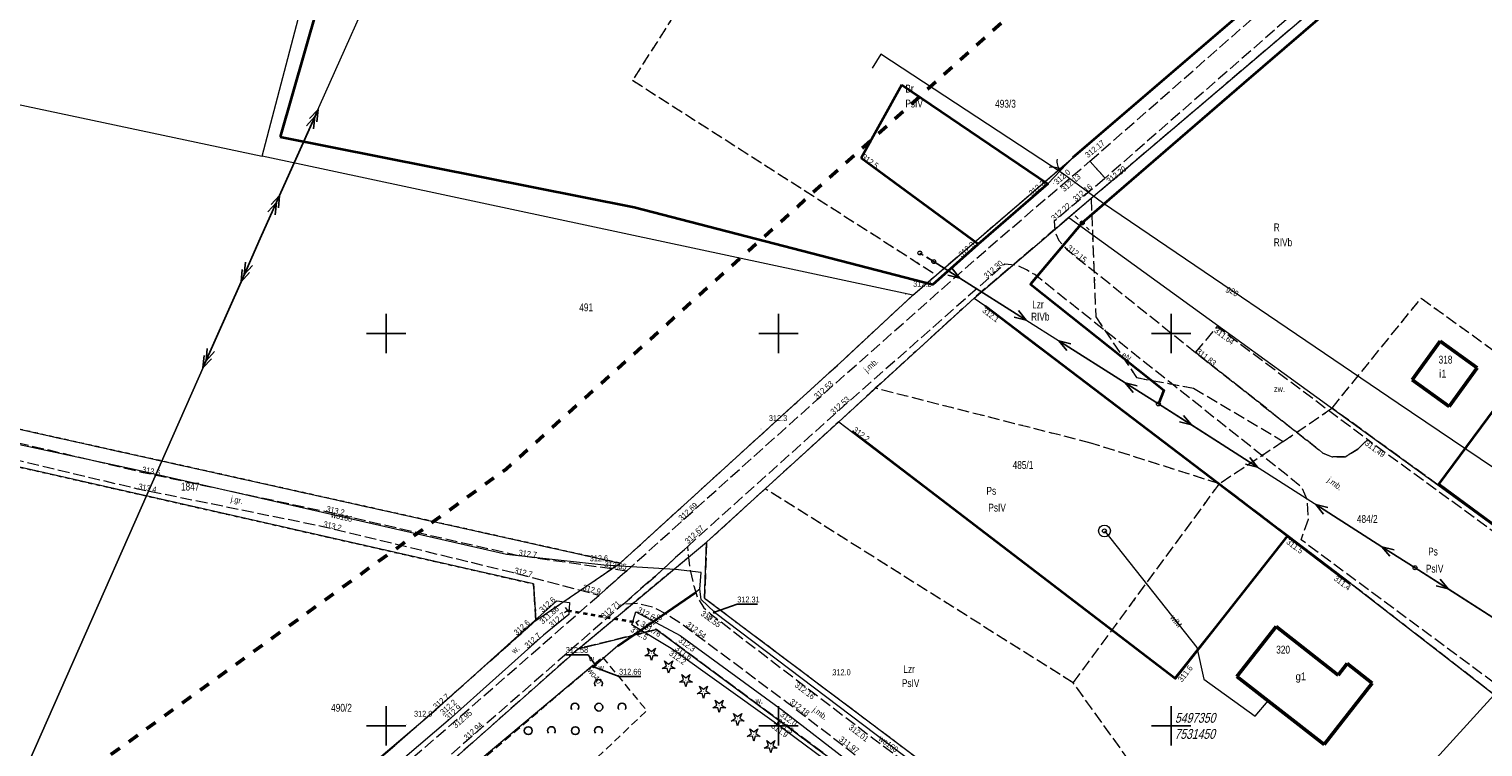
# Model space of a CAD drawing. Header units: metres. Extents: x 7523615 to 7533948, y 5492686 to 5502120.
# Tile 220 of 256: x 7531305 to 7531490, y 5497347 to 5497439. Entities that reach past the tile are written whole.
import ezdxf
from ezdxf.enums import TextEntityAlignment as Align

# ---------------------------------------------------------------- set-up
doc = ezdxf.new("R2010")
doc.units = ezdxf.units.M
for name, pattern in [('1.0_0.5', [1.5, 1, -0.5]), ('1.4_1.4', [2.8, 1.4, -1.4]), ('1.5_0.5', [2, 1.5, -0.5]), ('219-500', [0]), ('egkk-500', [2, 1.5, -0.5]), ('egug-500', [1, 0.5, -0.5]), ('otkz_500', [1, 0.5, -0.5]), ('otob_500', [0]), ('suep_nn_500', [0]), ('suep_sn_500', [0]), ('supp_500', [1, 0.5, -0.5])]:
    doc.linetypes.add(name, pattern=pattern)
doc.layers.get('0').update_dxf_attribs({"color": 2, "lineweight": 5})
doc.styles.get("Standard").update_dxf_attribs({"font": 'Working1250', "width": 0.75})
doc.linetypes.add('902-500', pattern='A,3.75,0,[1,ksztalty.shx,S=0.5,R=0,X=0,Y=0],3.75', length=7.5)

# ---------------------------------------------------------------- blocks, each defined once
blk = doc.blocks.new('203')
at = {"linetype": 'Continuous', "lineweight": 0}
h = blk.add_hatch(color=0, dxfattribs=at)
edge = h.paths.add_edge_path()
edge.add_arc((0, 0), 0.045, 0, 360)
blk = doc.blocks.new('PW01')
at = {"linetype": 'Continuous', "lineweight": 13}
h = blk.add_hatch(color=0, dxfattribs=at)
edge = h.paths.add_edge_path()
edge.add_arc((0, 0), 0.045, 0, 360)
blk = doc.blocks.new('OP011')
at = {"linetype": 'Continuous', "lineweight": 13}
h = blk.add_hatch(color=0, dxfattribs=at)
edge = h.paths.add_edge_path()
edge.add_arc((0, 0), 0.05, 0, 360)
at = {"color": 0, "linetype": 'Continuous', "lineweight": 13}
for p, q in [((-0.828, -0.268), (-0.283, 0.093)), ((-0.283, 0.093), (-0.512, 0.706)), ((-0.512, 0.706), (0, 0.299)), ((0, 0.299), (0.512, 0.706)), ((0.512, 0.706), (0.283, 0.093)), ((0.283, 0.093), (0.828, -0.268)), ((-0.175, -0.24), (-0.828, -0.268)), ((0, -0.87), (-0.175, -0.24)), ((0.175, -0.24), (0, -0.87)), ((0.828, -0.268), (0.175, -0.24))]:
    blk.add_line(p, q, dxfattribs=at)
blk = doc.blocks.new('US13')
at = {"color": 0, "linetype": 'Continuous', "lineweight": 13}
for radius in [0.75, 0.25]:
    blk.add_circle((0, 0), radius, dxfattribs=at)
blk = doc.blocks.new('US15')
at = {"color": 0, "linetype": 'Continuous', "lineweight": 13}
blk.add_circle((0, 0), 0.25, dxfattribs=at)
blk = doc.blocks.new('SM01')
at = {"color": 0, "linetype": 'Continuous', "lineweight": 13}
for p, q in [((-0.53, 0.531), (-0.883, 0.884)), ((0.531, 0.531), (0.884, 0.884)), ((-0.53, -0.53), (-0.883, -0.883)), ((0.531, -0.53), (0.884, -0.883))]:
    blk.add_line(p, q, dxfattribs=at)
blk.add_circle((0, 0), 0.25, dxfattribs=at)
blk = doc.blocks.new('US25')
at = {"linetype": 'Continuous', "lineweight": 0}
h = blk.add_hatch(color=0, dxfattribs=at)
edge = h.paths.add_edge_path()
edge.add_arc((0, 0), 0.2, 0, 360)
blk = doc.blocks.new('SUEP1')
at = {"color": 0, "linetype": 'Continuous'}
for p, q in [((0, 0), (5, 0)), ((5, 0), (3.5, 0.5)), ((5, 0), (3.5, -0.5)), ((5, 0), (15, 0)), ((15, 0), (13.5, 0.5)), ((15, 0), (13.5, -0.5))]:
    blk.add_line(p, q, dxfattribs=at)
blk = doc.blocks.new('SUEP2')
at = {"color": 0, "linetype": 'Continuous'}
for p, q in [((0, 0), (6.027, 0)), ((5.027, 0), (3.527, 0.5)), ((5.027, 0), (3.527, -0.5)), ((6.027, 0), (4.527, 0.5)), ((6.027, 0), (4.527, -0.5)), ((6.027, 0), (18.027, 0)), ((17.027, 0), (15.527, 0.5)), ((17.027, 0), (15.527, -0.5)), ((18.027, 0), (16.527, 0.5)), ((18.027, 0), (16.527, -0.5))]:
    blk.add_line(p, q, dxfattribs=at)
blk = doc.blocks.new('OK02')
at = {"color": 0, "linetype": 'Continuous', "lineweight": 0}
for centre, start, end in [((-1.5, 0), 0, 60), ((1.5, 0), 120, 180)]:
    blk.add_arc(centre, 1.5, start, end, dxfattribs=at)
blk = doc.blocks.new('IB05')
at = {"color": 0, "linetype": 'Continuous', "lineweight": 13}
for q in [(0.354, 0.354), (0.354, -0.354)]:
    blk.add_line((0, 0), q, dxfattribs=at)
blk = doc.blocks.new('OTZK1')
at = {"color": 0, "linetype": 'Continuous'}
blk.add_circle((0, 0), 0.5, dxfattribs=at)
blk = doc.blocks.new('OTZK2')
at = {"color": 0, "linetype": 'Continuous'}
blk.add_arc((0, 0), 0.5, 318.85, 221.162, dxfattribs=at)
blk = doc.blocks.new('SM05')
at = {"color": 0, "linetype": 'Continuous', "lineweight": 13}
blk.add_circle((0, 0), 0.25, dxfattribs=at)
blk = doc.blocks.new('RAMKA500K')
at = {"color": 0}
for p, q in [((150, 147.5), (150, 152.5)), ((200, 147.5), (200, 152.5)), ((250, 147.5), (250, 152.5)), ((147.5, 150), (152.5, 150)), ((197.5, 150), (202.5, 150)), ((247.5, 150), (252.5, 150)), ((150, 97.5), (150, 102.5)), ((200, 97.5), (200, 102.5)), ((250, 97.5), (250, 102.5)), ((147.5, 100), (152.5, 100)), ((197.5, 100), (202.5, 100)), ((247.5, 100), (252.5, 100))]:
    blk.add_line(p, q, dxfattribs=at)

msp = doc.modelspace()

# ---------------------------------------------------------------- linework, layer by layer
at = {"layer": '217-kontur klasyfikacyjny', "color": 7, "linetype": 'egkk-500', "lineweight": 18, "flags": 128}
for points in [[(7531398.58, 5497459.12), (7531381.38, 5497432.27)], [(7531481.79, 5497452.9), (7531439.81, 5497417.19)], [(7531420.1, 5497407.47), (7531463.98, 5497445.18)], [(7531381.38, 5497432.27), (7531420.1, 5497407.47)], [(7531439.81, 5497417.19), (7531436.98, 5497414.79)], [(7531439.81, 5497417.19), (7531440.4, 5497402.14)], [(7531436.98, 5497414.79), (7531424.9, 5497404.51)], [(7531191.88, 5497412.65), (7531379.8, 5497370.73)], [(7531417.1, 5497404.88), (7531420.1, 5497407.47)], [(7531408.41, 5497396.79), (7531417.1, 5497404.88)], [(7531424.9, 5497404.51), (7531412.32, 5497393.02)], [(7531470.5, 5497390.49), (7531481.86, 5497404.5)], [(7531481.86, 5497404.5), (7531494.45, 5497395.41)], [(7531440.4, 5497402.14), (7531445.6, 5497394.38)], [(7531379.8, 5497370.73), (7531408.41, 5497396.79)], [(7531445.6, 5497394.38), (7531452.86, 5497393.03)], [(7531412.32, 5497393.02), (7531407.66, 5497388.76)], [(7531439.78, 5497386.04), (7531412.32, 5497393.02)], [(7531452.86, 5497393.03), (7531464.29, 5497386.23)], [(7531368.76, 5497368.09), (7531267.2, 5497391.16)], [(7531464.29, 5497386.23), (7531470.5, 5497390.49)], [(7531483.98, 5497380.72), (7531470.5, 5497390.49)], [(7531407.66, 5497388.76), (7531398.3, 5497380.22)], [(7531456.17, 5497380.85), (7531439.78, 5497386.04)], [(7531464.29, 5497386.23), (7531456.17, 5497380.85)], [(7531437.54, 5497355.47), (7531456.17, 5497380.85)], [(7531464.9, 5497374.21), (7531456.17, 5497380.85)], [(7531513.28, 5497359.36), (7531483.98, 5497380.72)], [(7531398.3, 5497380.22), (7531390.82, 5497373.39)], [(7531437.54, 5497355.47), (7531398.3, 5497380.22)], [(7531390.82, 5497373.39), (7531390.57, 5497366.27)], [(7531472.88, 5497368.14), (7531464.9, 5497374.21)], [(7531369.09, 5497363.42), (7531368.76, 5497368.09)], [(7531501.2, 5497346.2), (7531472.88, 5497368.14)], [(7531390.57, 5497366.27), (7531434.09, 5497333.55)], [(7531352.7, 5497348.89), (7531369.09, 5497363.42)], [(7531384.45, 5497362.28), (7531374.5, 5497359.83)], [(7531421.73, 5497334.62), (7531384.45, 5497362.28)], [(7531374.5, 5497359.83), (7531354.11, 5497341.75)], [(7531444.66, 5497345.57), (7531437.54, 5497355.47)], [(7531333.42, 5497332.02), (7531352.7, 5497348.89)]]:
    msp.add_lwpolyline(points, dxfattribs=at)
at = {"layer": '218-kontur użytku gruntowego', "color": 7, "linetype": 'egug-500', "lineweight": 18, "flags": 128}
for points in [[(7531398.58, 5497459.12), (7531381.38, 5497432.27)], [(7531481.79, 5497452.9), (7531439.81, 5497417.19)], [(7531420.1, 5497407.47), (7531463.98, 5497445.18)], [(7531381.38, 5497432.27), (7531420.1, 5497407.47)], [(7531439.81, 5497417.19), (7531436.98, 5497414.79)], [(7531439.81, 5497417.19), (7531440.4, 5497402.14)], [(7531436.98, 5497414.79), (7531424.9, 5497404.51)], [(7531379.8, 5497370.73), (7531191.88, 5497412.65)], [(7531417.1, 5497404.88), (7531420.1, 5497407.47)], [(7531408.41, 5497396.79), (7531417.1, 5497404.88)], [(7531424.9, 5497404.51), (7531412.32, 5497393.02)], [(7531470.5, 5497390.49), (7531481.86, 5497404.5)], [(7531481.86, 5497404.5), (7531494.45, 5497395.41)], [(7531440.4, 5497402.14), (7531445.6, 5497394.38)], [(7531379.8, 5497370.73), (7531408.41, 5497396.79)], [(7531445.6, 5497394.38), (7531452.86, 5497393.03)], [(7531412.32, 5497393.02), (7531407.66, 5497388.76)], [(7531439.78, 5497386.04), (7531412.32, 5497393.02)], [(7531452.86, 5497393.03), (7531464.29, 5497386.23)], [(7531267.2, 5497391.16), (7531368.76, 5497368.09)], [(7531464.29, 5497386.23), (7531470.5, 5497390.49)], [(7531483.98, 5497380.72), (7531470.5, 5497390.49)], [(7531407.66, 5497388.76), (7531398.3, 5497380.22)], [(7531456.17, 5497380.85), (7531439.78, 5497386.04)], [(7531464.29, 5497386.23), (7531456.17, 5497380.85)], [(7531437.54, 5497355.47), (7531456.17, 5497380.85)], [(7531464.9, 5497374.21), (7531456.17, 5497380.85)], [(7531513.28, 5497359.36), (7531483.98, 5497380.72)], [(7531398.3, 5497380.22), (7531390.82, 5497373.39)], [(7531437.54, 5497355.47), (7531398.3, 5497380.22)], [(7531390.82, 5497373.39), (7531374.5, 5497359.83)], [(7531390.82, 5497373.39), (7531390.57, 5497366.27)], [(7531472.88, 5497368.14), (7531464.9, 5497374.21)], [(7531369.09, 5497363.42), (7531379.8, 5497370.73)], [(7531368.76, 5497368.09), (7531369.09, 5497363.42)], [(7531501.2, 5497346.2), (7531472.88, 5497368.14)], [(7531390.57, 5497366.27), (7531434.09, 5497333.55)], [(7531352.7, 5497348.89), (7531369.09, 5497363.42)], [(7531374.5, 5497359.83), (7531384.45, 5497362.28)], [(7531384.45, 5497362.28), (7531421.73, 5497334.62)], [(7531374.5, 5497359.83), (7531354.11, 5497341.75)], [(7531444.66, 5497345.57), (7531437.54, 5497355.47)], [(7531333.42, 5497332.02), (7531352.7, 5497348.89)]]:
    msp.add_lwpolyline(points, dxfattribs=at)
at = {"layer": '219-działka ewidencyjna', "color": 3, "linetype": '219-500', "lineweight": 18, "flags": 128}
for points in [[(7531334.2, 5497422.6), (7531346.67, 5497470.18)], [(7531481.79, 5497452.9), (7531436.98, 5497414.79)], [(7531420.1, 5497407.47), (7531463.98, 5497445.18)], [(7531297.13, 5497430.47), (7531334.2, 5497422.6)], [(7531417.1, 5497404.88), (7531334.2, 5497422.6)], [(7531424.9, 5497404.51), (7531436.98, 5497414.79)], [(7531436.98, 5497414.79), (7531483.98, 5497380.72)], [(7531191.88, 5497412.65), (7531379.8, 5497370.73)], [(7531417.1, 5497404.88), (7531420.1, 5497407.47)], [(7531424.9, 5497404.51), (7531407.66, 5497388.76)], [(7531417.1, 5497404.88), (7531408.41, 5497396.79)], [(7531424.9, 5497404.51), (7531426.25, 5497403.57)], [(7531426.25, 5497403.57), (7531431.33, 5497399.61)], [(7531431.33, 5497399.61), (7531456.17, 5497380.85)], [(7531379.8, 5497370.73), (7531408.41, 5497396.79)], [(7531368.76, 5497368.09), (7531267.2, 5497391.16)], [(7531390.82, 5497373.39), (7531407.66, 5497388.76)], [(7531407.66, 5497388.76), (7531450.46, 5497356.1)], [(7531456.17, 5497380.85), (7531464.9, 5497374.21)], [(7531483.98, 5497380.72), (7531513.28, 5497359.36)], [(7531374.5, 5497359.83), (7531390.82, 5497373.39)], [(7531390.57, 5497366.27), (7531390.82, 5497373.39)], [(7531450.46, 5497356.1), (7531464.9, 5497374.21)], [(7531472.88, 5497368.14), (7531464.9, 5497374.21)], [(7531369.09, 5497363.42), (7531379.8, 5497370.73)], [(7531368.76, 5497368.09), (7531369.09, 5497363.42)], [(7531472.88, 5497368.14), (7531501.2, 5497346.2)], [(7531390.57, 5497366.27), (7531434.09, 5497333.55)], [(7531352.7, 5497348.89), (7531369.09, 5497363.42)], [(7531374.5, 5497359.83), (7531384.45, 5497362.28)], [(7531384.45, 5497362.28), (7531453.17, 5497311.3)], [(7531354.11, 5497341.75), (7531374.5, 5497359.83)], [(7531352.7, 5497348.89), (7531333.42, 5497332.02)]]:
    msp.add_lwpolyline(points, dxfattribs=at)
at = {"layer": '312-budynek ewidencyjny', "color": 7, "linetype": 'CONTINUOUS', "lineweight": 50, "flags": 128}
for points in [[(7531480.72, 5497394.1), (7531484.27, 5497399.02)], [(7531484.27, 5497399.02), (7531488.98, 5497395.62)], [(7531488.98, 5497395.62), (7531485.43, 5497390.7)], [(7531485.43, 5497390.7), (7531480.72, 5497394.1)], [(7531458.39, 5497356.3), (7531463.37, 5497362.65)], [(7531463.37, 5497362.65), (7531471.27, 5497356.45)], [(7531469.48, 5497347.6), (7531458.39, 5497356.3)], [(7531471.27, 5497356.45), (7531472.44, 5497357.95)], [(7531472.44, 5497357.95), (7531475.63, 5497355.45)], [(7531475.63, 5497355.45), (7531469.48, 5497347.6)]]:
    msp.add_lwpolyline(points, dxfattribs=at)
at = {"layer": 'brama', "color": 7, "linetype": 'otob_500', "lineweight": 18, "flags": 128}
msp.add_lwpolyline([(7531434.3, 5497419.08), (7531437.53, 5497422.49)], dxfattribs=at)
at = {"layer": 'jezdnia', "color": 7, "linetype": '1.5_0.5', "lineweight": 18, "flags": 128}
for points in [[(7531380.66, 5497369.77), (7531377.1, 5497366.63), (7531366.27, 5497369.49), (7531341.94, 5497375.38), (7531318.37, 5497380.17), (7531294.31, 5497385.9), (7531269.53, 5497392.27), (7531247.56, 5497397.67), (7531223.22, 5497403.39), (7531198.58, 5497408.83), (7531176.55, 5497414.25), (7531151.96, 5497419.26), (7531127.12, 5497424.68), (7531102.47, 5497430.44), (7531066.73, 5497437.66), (7531043.29, 5497442.62), (7531018.19, 5497447.45), (7530994.11, 5497452.58), (7530967.32, 5497458.64), (7530949.15, 5497462.67), (7530925.27, 5497469.65), (7530899.65, 5497475.65), (7530880.03, 5497479.96), (7530866.54, 5497483.86), (7530852.63, 5497486.74), (7530830.27, 5497490.29), (7530810.02, 5497492.72), (7530769.86, 5497501.58), (7530733.3, 5497509.7), (7530708.55, 5497515.04), (7530683.9, 5497520.31), (7530655.32, 5497526.6), (7530633.69, 5497534.05), (7530608.9, 5497540.11), (7530587.95, 5497547.32), (7530567.42, 5497554.18), (7530546.57, 5497557.33), (7530519.25, 5497563.67), (7530493.63, 5497569.36), (7530480.5, 5497569.96), (7530464.6, 5497569.01), (7530442.73, 5497574.48), (7530412.22, 5497582.47), (7530389.93, 5497589.54), (7530360.77, 5497594.83), (7530337.99, 5497602.51), (7530321.98, 5497607.51), (7530325.14, 5497610.07), (7530339.31, 5497604.63), (7530361.66, 5497597.02), (7530390.23, 5497591.73), (7530412.83, 5497584.62), (7530443.74, 5497576.78), (7530464.8, 5497571.27), (7530480.34, 5497572.08), (7530493.99, 5497571.34), (7530519.69, 5497565.96), (7530547.14, 5497559.43), (7530567.79, 5497556.21), (7530588.79, 5497549.29), (7530609.5, 5497542.12), (7530634.14, 5497536.11), (7530655.79, 5497528.94), (7530684.16, 5497522.58), (7530708.98, 5497517.41), (7530733.78, 5497512.03), (7530770.22, 5497503.7), (7530810.24, 5497494.88), (7530830.29, 5497492.47), (7530852.93, 5497488.93), (7530866.95, 5497485.99), (7530880.51, 5497481.95), (7530899.99, 5497477.71), (7530925.76, 5497471.69), (7530949.67, 5497464.68), (7530967.69, 5497460.56), (7530994.41, 5497454.74), (7531018.59, 5497449.49), (7531043.62, 5497444.71), (7531067.09, 5497439.63), (7531102.76, 5497432.44), (7531127.55, 5497426.65), (7531152.35, 5497421.32), (7531177.09, 5497416.1), (7531198.69, 5497410.98), (7531223.61, 5497405.4), (7531247.87, 5497399.75), (7531270.06, 5497394.16), (7531294.85, 5497388.06), (7531318.85, 5497382.34), (7531342.32, 5497377.31), (7531366.84, 5497371.72)], [(7531439.65, 5497421.95), (7531469.23, 5497447.91), (7531530.44, 5497501.75), (7531532.38, 5497499.57), (7531471.09, 5497445.6), (7531441.6, 5497419.81)], [(7531309.9, 5497307.58), (7531324.03, 5497320.32), (7531341.59, 5497335.74), (7531358.33, 5497350.21), (7531377.1, 5497366.63), (7531380.66, 5497369.77), (7531387.66, 5497376.07), (7531404.92, 5497391.59), (7531426.62, 5497410.81), (7531435.53, 5497418.45), (7531439.65, 5497421.95), (7531441.6, 5497419.81), (7531437.64, 5497416.46), (7531435.12, 5497414.3), (7531435.23, 5497412.92), (7531435.68, 5497411.85), (7531436.66, 5497410.76), (7531453.13, 5497397.57), (7531469.35, 5497384.76), (7531470.5, 5497384.26), (7531472.17, 5497384.26), (7531473.78, 5497385.26), (7531475.06, 5497386.48), (7531508.61, 5497361.96), (7531512.42, 5497359.15), (7531513.34, 5497358.82), (7531513.99, 5497358.84), (7531506.67, 5497342.96), (7531495.61, 5497352.15), (7531466.57, 5497373.71), (7531467.49, 5497376.33), (7531467.38, 5497378.78), (7531466.63, 5497380.43), (7531449.78, 5497393.83), (7531432.63, 5497407.5), (7531431.59, 5497408.12), (7531430.51, 5497408.64), (7531428.8, 5497408.84), (7531407, 5497389.61), (7531389.51, 5497373.87), (7531388.38, 5497372.8), (7531384.3, 5497369.09), (7531380.16, 5497365.47), (7531360.29, 5497348.1), (7531343.53, 5497333.66), (7531326.22, 5497318.41), (7531311.8, 5497305.46)], [(7531380.16, 5497365.47), (7531384.3, 5497369.09), (7531388.38, 5497372.8), (7531388.64, 5497370.3), (7531389.18, 5497367.85), (7531389.63, 5497366.41), (7531390.48, 5497365.03), (7531391.34, 5497364.26), (7531402.27, 5497355.86), (7531412.02, 5497348.43), (7531417.21, 5497344.58), (7531430.21, 5497334.78), (7531444.83, 5497323.98), (7531451.64, 5497319.06), (7531457.62, 5497314.63), (7531463.22, 5497310.53), (7531465.05, 5497309.33), (7531467.17, 5497308.58), (7531460.57, 5497303.6), (7531460.21, 5497305.05), (7531459.01, 5497307.54), (7531457.5, 5497310.34), (7531456.87, 5497311.17), (7531455.65, 5497312.24), (7531449.72, 5497316.59), (7531443, 5497321.57), (7531428.67, 5497332.14), (7531415.19, 5497342.2), (7531409.95, 5497346.13), (7531401.05, 5497352.97), (7531387.85, 5497362.83), (7531385.71, 5497364.25), (7531383.97, 5497365.11), (7531381.97, 5497365.61)]]:
    msp.add_lwpolyline(points, close=True, dxfattribs=at)
at = {"layer": 'obszar utwardzony', "color": 7, "linetype": '1.5_0.5', "lineweight": 18, "flags": 128}
msp.add_lwpolyline([(7531453.13, 5497397.57), (7531455.89, 5497400.87), (7531475.06, 5497386.48), (7531473.78, 5497385.26), (7531472.17, 5497384.26), (7531470.5, 5497384.26), (7531469.35, 5497384.76)], close=True, dxfattribs=at)
at = {"layer": 'obudowa ochronna przewodu', "color": 7, "linetype": 'CONTINUOUS', "lineweight": 35, "flags": 128}
for points in [[(7531481.78, 5497451.69), (7531476.82, 5497447.04), (7531459.26, 5497431.91), (7531438.68, 5497414.09)], [(7531438.68, 5497414.09), (7531432.09, 5497406.28), (7531449.09, 5497392.76), (7531448.38, 5497391.03)], [(7531379.52, 5497360.2), (7531389.4, 5497367.01)]]:
    msp.add_lwpolyline(points, dxfattribs=at)
at = {"layer": 'ogrodzenie trwałe', "color": 7, "linetype": '902-500', "lineweight": 35, "flags": 128}
for points in [[(7531437.53, 5497422.49), (7531463.98, 5497445.18), (7531349.07, 5497468.96), (7531336.48, 5497425.07)], [(7531415.69, 5497431.7), (7531410.5, 5497422.33)], [(7531415.69, 5497431.7), (7531434.3, 5497419.08), (7531425.42, 5497411.4), (7531410.5, 5497422.33)], [(7531336.48, 5497425.07), (7531381.58, 5497416.1), (7531419.64, 5497406.24)], [(7531419.64, 5497406.24), (7531425.42, 5497411.4)], [(7531464.82, 5497374.16), (7531426.31, 5497403.47)], [(7531493.84, 5497393.95), (7531484.11, 5497380.85), (7531500.12, 5497369.02)], [(7531409.38, 5497387.55), (7531450.55, 5497356.05), (7531464.82, 5497374.16), (7531472.82, 5497368.08)]]:
    msp.add_lwpolyline(points, dxfattribs=at)
at = {"layer": 'przepust', "color": 7, "linetype": 'otkz_500', "lineweight": 35, "flags": 128}
msp.add_lwpolyline([(7531373.13, 5497364.69), (7531381.82, 5497363.18)], dxfattribs=at)
at = {"layer": 'przewód elektroenergetyczny niskiego napięcia', "color": 1, "linetype": 'suep_nn_500', "lineweight": 18, "flags": 128}
for points in [[(7531418.88, 5497409.72), (7531448.38, 5497391.03)], [(7531448.38, 5497391.03), (7531481.08, 5497370.14)], [(7531481.08, 5497370.14), (7531507.27, 5497353.4)]]:
    msp.add_lwpolyline(points, dxfattribs=at)
at = {"layer": 'przewód elektroenergetyczny podziemny', "color": 7, "linetype": 'CONTINUOUS', "lineweight": 18, "flags": 128}
msp.add_lwpolyline([(7531481.78, 5497451.69), (7531476.82, 5497447.04), (7531459.26, 5497431.91), (7531438.68, 5497414.09), (7531432.09, 5497406.28), (7531449.09, 5497392.76), (7531448.38, 5497391.03)], dxfattribs=at)
at = {"layer": 'przewód elektroenergetyczny średniego napięcia', "color": 1, "linetype": 'suep_sn_500', "lineweight": 18, "flags": 128}
for points in [[(7531333.96, 5497412.1), (7531381.25, 5497517.83)], [(7531296.48, 5497327.41), (7531333.96, 5497412.1)], [(7531333.96, 5497412.1), (7531296.48, 5497327.41)]]:
    msp.add_lwpolyline(points, dxfattribs=at)
at = {"layer": 'przewód gazowy', "color": 7, "linetype": 'CONTINUOUS', "lineweight": 18, "flags": 128}
for points in [[(7531582.84, 5497448.42), (7531563.85, 5497426.33), (7531541.21, 5497404.22), (7531524.05, 5497387.12), (7531511.94, 5497374.76), (7531508.55, 5497371.07), (7531491.12, 5497353.89), (7531473.43, 5497334.49), (7531454.89, 5497315.66), (7531452.69, 5497313.17), (7531443.92, 5497304.44), (7531441.91, 5497302.58), (7531422.33, 5497300.6), (7531410.08, 5497299.41), (7531402.98, 5497298.33), (7531396.01, 5497287.65), (7531381.27, 5497265.82), (7531371.61, 5497251.85), (7531356.3, 5497228.64), (7531347.93, 5497215.74), (7531341.2, 5497204.79), (7531336.72, 5497198.45), (7531331.39, 5497191.86)], [(7531508.55, 5497371.07), (7531478.91, 5497391.07), (7531441.28, 5497416.65), (7531436.11, 5497420.43), (7531413.04, 5497435.59), (7531411.92, 5497433.82)]]:
    msp.add_lwpolyline(points, dxfattribs=at)
at = {"layer": 'przewód wodociągowy', "color": 7, "linetype": 'CONTINUOUS', "lineweight": 18, "flags": 128}
for points in [[(7531391.81, 5497364.47), (7531432.84, 5497333.43), (7531452.99, 5497318.69), (7531460.05, 5497314.17), (7531461.71, 5497312.88), (7531462.05, 5497313.11), (7531470.22, 5497320.66), (7531500.71, 5497355.19), (7531511.98, 5497363.57), (7531553.81, 5497403.03), (7531581.63, 5497423.04), (7531631.27, 5497451.91)], [(7531391.81, 5497364.47), (7531390.12, 5497366.11), (7531389.97, 5497367.4), (7531390.13, 5497369.55), (7531386.88, 5497369.91), (7531377.75, 5497370.47), (7531365.34, 5497371.82), (7531317.91, 5497382.67), (7531288.66, 5497388.97), (7531222.39, 5497404.08), (7531181.31, 5497413.69), (7531151.54, 5497420.25), (7531104.84, 5497430.77), (7531076.46, 5497437.25), (7531039.65, 5497445.26)], [(7531441.51, 5497374.84), (7531453.29, 5497359.97), (7531454.19, 5497355.96), (7531460.71, 5497351.24), (7531462.37, 5497353.18)], [(7531389.97, 5497367.4), (7531389.4, 5497367.01), (7531379.52, 5497360.2), (7531376.65, 5497357.74), (7531376.31, 5497357.67), (7531325.73, 5497315.28), (7531281.18, 5497272.98), (7531258.67, 5497250.27), (7531222.2, 5497213.59), (7531194.1, 5497187.27)], [(7531376.31, 5497357.67), (7531376.42, 5497357.53)]]:
    msp.add_lwpolyline(points, dxfattribs=at)
at = {"layer": 'rzędna-Atr2', "color": 7, "flags": 128}
for points in [[(7531391.81, 5497364.47), (7531394.73, 5497365.49), (7531397.29, 5497365.49)], [(7531376.65, 5497357.74), (7531375.73, 5497359.06), (7531372.88, 5497359.06)], [(7531376.42, 5497357.53), (7531379.67, 5497356.28), (7531382.46, 5497356.28)]]:
    msp.add_lwpolyline(points, dxfattribs=at)
at = {"layer": 'rów przydrożny (poligon)', "color": 7, "linetype": 'CONTINUOUS', "lineweight": 18, "flags": 128}
for points in [[(7531300.22, 5497302.66), (7531307.92, 5497309.86), (7531322.56, 5497322.38), (7531339.72, 5497337.94), (7531356.39, 5497352.06), (7531368.53, 5497363.05), (7531371.75, 5497365.93), (7531373.37, 5497365.7), (7531373.29, 5497364.18), (7531370.05, 5497361.54), (7531357.91, 5497350.66), (7531341.05, 5497336.27), (7531323.67, 5497320.78), (7531309.31, 5497308.12), (7531301.31, 5497300.76), (7531300.58, 5497301.45)], [(7531408.48, 5497343.77), (7531399.45, 5497350.46), (7531386.3, 5497359.84), (7531381.3, 5497362.88), (7531381.79, 5497364.51), (7531387.45, 5497361.5), (7531400.55, 5497351.95), (7531409.34, 5497345.17)]]:
    msp.add_lwpolyline(points, close=True, dxfattribs=at)
at = {"layer": 'słup przewodów napowietrznych', "color": 7, "linetype": 'supp_500', "lineweight": 18, "flags": 128}
msp.add_lwpolyline([(7531417.99, 5497410.26), (7531419.76, 5497409.17)], dxfattribs=at)
at = {"layer": 'zadrzewienie  zakrzewienie', "color": 7, "linetype": '1.0_0.5', "lineweight": 18, "flags": 128}
msp.add_lwpolyline([(7531377.56, 5497358.76), (7531383.2, 5497351.94), (7531368.72, 5497338.22), (7531356.12, 5497327.79), (7531343.33, 5497317.29), (7531336.01, 5497323.88), (7531354.68, 5497340.22), (7531361.77, 5497345.3)], close=True, dxfattribs=at)
at = {"layer": 'Zakres', "color": 5, "linetype": '1.4_1.4', "lineweight": 50, "flags": 128}
msp.add_lwpolyline([(7531743.27, 5499246.67), (7531674.19, 5499075.04), (7531617.16, 5499130.01), (7531497.22, 5499019.6), (7531360.69, 5498909.88), (7531137.38, 5498723.26), (7530837.96, 5498471.05), (7530827.29, 5498468.56), (7530555.83, 5498209.93), (7530490.21, 5498246.48), (7530415.42, 5498175.93), (7530370.97, 5498140.65), (7530313.12, 5498105.37), (7530175.54, 5498113.13), (7530201.64, 5498273.29), (7530135.32, 5498299.4), (7530095.81, 5498250.01), (7529934.94, 5498278.94), (7529886.55, 5498254.6), (7529886.96, 5498227.43), (7529861.56, 5498166.05), (7529795.24, 5498157.58), (7529752.2, 5498064.45), (7529512.79, 5498134.24), (7529497.7, 5498245.62), (7529418.48, 5498260.59), (7529163.77, 5498290.23), (7529123.55, 5498137.12), (7529361.33, 5498088.44), (7529468.57, 5498017.18), (7529499.62, 5497998.73), (7529568.05, 5497998.13), (7529612.5, 5497967.79), (7529759.26, 5497962.85), (7529731.04, 5497742.01), (7529837.62, 5497773.43), (7529926.26, 5498000.98), (7530249.5, 5497965.97), (7530399.55, 5498036.46), (7530504.33, 5498041.17), (7530550.19, 5498000.25), (7530485.28, 5497939.57), (7530567.12, 5497896.53), (7530578.58, 5497865.95), (7530414.96, 5497723.67), (7530456.35, 5497670.63), (7530620.04, 5497828.68), (7530672.25, 5497834.44), (7530708.23, 5497874.66), (7530802.89, 5497949.74), (7531291.02, 5497844.85), (7531633.86, 5497783.35), (7531723.76, 5497752.95), (7531716.74, 5497689.82), (7531638.86, 5497701.8), (7531607.99, 5497651.88), (7531593.17, 5497646.23), (7531554.37, 5497551.69), (7531542.2, 5497533.11), (7531433.37, 5497444.09), (7531365.28, 5497382.71), (7531307.01, 5497340.61), (7531265.62, 5497313.74), (7531154.14, 5497225.54), (7531069.47, 5497140.17), (7531095.58, 5497066.79), (7531227.52, 5497061.86), (7531269.85, 5497013.88), (7531267.74, 5496900.28), (7531245.86, 5496824.79), (7531285.37, 5496797.98), (7531257.86, 5496726.01), (7531235.28, 5496726.72), (7531225.4, 5496699.91), (7531197.11, 5496699.88), (7531185.19, 5496624.41), (7531253.8, 5496571.67), (7531243.22, 5496477.48), (7531256.45, 5496456.49), (7531351.7, 5496436.03), (7531399.67, 5496549.62), (7531437.77, 5496640.64), (7531396.85, 5496663.92), (7531455.59, 5496799.21), (7531464.06, 5496818.26), (7531468.64, 5496848.96), (7531480.28, 5496877.18), (7531555.07, 5497002.95), (7531557.66, 5497022.17), (7531504.63, 5497031.87), (7531386.27, 5497072.44), (7531447.65, 5497179.68), (7531472.88, 5497186.56), (7531542.73, 5497165.75), (7531534.96, 5497117.77), (7531587.88, 5497105.78), (7531625.63, 5497206.32), (7531717.2, 5497165.38), (7531739.28, 5497219.08), (7531634.8, 5497264.88), (7531650.32, 5497306.51), (7531689.66, 5497342.67), (7531724.67, 5497377.51), (7531750.16, 5497383.41), (7531790.73, 5497415.16), (7531807.49, 5497435.8), (7531857.05, 5497525.94), (7531880.16, 5497531.76), (7531912.79, 5497579.21), (7531951.42, 5497582.56), (7531983.17, 5497634.77), (7532010.16, 5497686.45), (7532022.45, 5497715.67), (7532045.96, 5497826.68), (7532028.32, 5497890.18), (7532058.84, 5497978.73), (7532130.81, 5498096.73), (7532169.26, 5498228.67), (7532173.67, 5498272.59), (7532173.45, 5498329.02), (7532174.2, 5498362.37), (7532178.84, 5498457.8), (7532136.75, 5498585.56), (7532124.81, 5498799.34), (7532152.62, 5498813.57), (7532125.69, 5499032.47), (7532124.99, 5499095.27), (7532200.95, 5499066.75), (7532264.33, 5499123.02), (7532116.22, 5499183.81), (7531993.34, 5499227.79), (7531913.61, 5499254.72), (7531816.6, 5499290.94), (7531739.75, 5499297.76), (7531571.83, 5499328.1), (7531549.25, 5499297.76), (7531536.55, 5499281.53), (7531425.08, 5499226.5), (7531439.19, 5499201.8), (7531552.78, 5499254.72), (7531607.81, 5499273.77), (7531677.13, 5499271.21)], close=True, dxfattribs=at)

# ---------------------------------------------------------------- block references
at = {"layer": '203-punkt graniczny', "color": 3, "linetype": 'CONTINUOUS', "lineweight": 18}
for p in [(7531334.2, 5497422.6), (7531436.98, 5497414.79), (7531420.1, 5497407.47), (7531417.1, 5497404.88), (7531424.9, 5497404.51), (7531426.25, 5497403.57), (7531431.33, 5497399.61), (7531408.41, 5497396.79), (7531407.66, 5497388.76), (7531456.17, 5497380.85), (7531483.98, 5497380.72), (7531390.82, 5497373.39), (7531464.9, 5497374.21), (7531379.8, 5497370.73), (7531368.76, 5497368.09), (7531472.88, 5497368.14), (7531390.57, 5497366.27), (7531369.09, 5497363.42), (7531384.45, 5497362.28), (7531374.5, 5497359.83), (7531450.46, 5497356.1), (7531352.7, 5497348.89)]:
    msp.add_blockref('203', p, dxfattribs=at)
at = {"layer": 'brama', "color": 7, "linetype": 'CONTINUOUS', "lineweight": 18, "rotation": 46.553}
msp.add_blockref('OK02', (7531435.92, 5497420.79), dxfattribs=at)
at = {"layer": 'drzewo iglaste', "color": 7, "linetype": 'CONTINUOUS', "lineweight": 18}
for p in [(7531383.79, 5497359.18), (7531385.99, 5497357.56), (7531388.18, 5497355.82), (7531390.44, 5497354.36), (7531392.43, 5497352.55), (7531394.78, 5497350.88), (7531396.83, 5497348.92), (7531399, 5497347.41)]:
    msp.add_blockref('OP011', p, dxfattribs=at)
at = {"layer": 'latarnia', "color": 7, "linetype": 'CONTINUOUS', "lineweight": 18}
msp.add_blockref('SM01', (7531438.68, 5497414.09), dxfattribs=at)
at = {"layer": 'pikieta naturalna', "color": 7, "linetype": 'CONTINUOUS', "lineweight": 13}
for p in [(7531410.5, 5497422.33), (7531434.3, 5497419.08), (7531435.04, 5497419.1), (7531425.42, 5497411.4), (7531416.14, 5497404.95), (7531426.31, 5497403.47), (7531397.76, 5497387.84), (7531409.38, 5497387.55), (7531318.85, 5497382.34), (7531318.37, 5497380.17), (7531342.32, 5497377.31), (7531341.94, 5497375.38), (7531464.82, 5497374.16), (7531366.84, 5497371.72), (7531366.27, 5497369.49), (7531374.94, 5497369.98), (7531472.82, 5497368.08), (7531371.75, 5497365.93), (7531377.1, 5497366.63), (7531373.29, 5497364.18), (7531381.79, 5497364.51), (7531368.53, 5497363.05), (7531381.3, 5497362.88), (7531370.05, 5497361.54), (7531386.97, 5497360.56), (7531387.45, 5497361.5), (7531386.3, 5497359.84), (7531406.85, 5497356.45), (7531450.55, 5497356.05), (7531356.39, 5497352.06), (7531357.28, 5497351.34), (7531357.91, 5497350.66), (7531399.97, 5497351.1), (7531400.55, 5497351.95), (7531352.55, 5497350.16), (7531399.45, 5497350.46)]:
    msp.add_blockref('PW01', p, dxfattribs=at)
at = {"layer": 'pikieta sztuczna', "color": 7, "linetype": 'CONTINUOUS', "lineweight": 13}
for p in [(7531439.65, 5497421.95), (7531441.6, 5497419.81), (7531435.53, 5497418.45), (7531437.64, 5497416.46), (7531435.12, 5497414.3), (7531436.66, 5497410.76), (7531428.8, 5497408.84), (7531455.89, 5497400.87), (7531453.13, 5497397.57), (7531404.92, 5497391.59), (7531407, 5497389.61), (7531475.06, 5497386.48), (7531387.66, 5497376.07), (7531388.38, 5497372.8), (7531380.66, 5497369.77), (7531380.16, 5497365.47), (7531373.13, 5497364.69), (7531390.48, 5497365.03), (7531381.82, 5497363.18), (7531387.85, 5497362.83), (7531402.27, 5497355.86), (7531401.05, 5497352.97), (7531358.33, 5497350.21), (7531360.29, 5497348.1), (7531412.02, 5497348.43)]:
    msp.add_blockref('PW01', p, dxfattribs=at)
at = {"layer": 'przepust', "color": 7, "linetype": 'CONTINUOUS', "lineweight": 35}
for p, rotation in [((7531373.13, 5497364.69), 530.143), ((7531381.82, 5497363.18), 350.143)]:
    msp.add_blockref('IB05', p, dxfattribs=dict(at, rotation=rotation))
at = {"layer": 'przewód elektroenergetyczny niskiego napięcia', "color": 1, "linetype": 'CONTINUOUS', "lineweight": 18}
for p, rotation in [((7531418.88, 5497409.72), 327.643), ((7531448.38, 5497391.03), 147.643), ((7531448.38, 5497391.03), 327.428), ((7531481.08, 5497370.14), 147.428), ((7531481.08, 5497370.14), 327.414)]:
    msp.add_blockref('SUEP1', p, dxfattribs=dict(at, rotation=rotation))
at = {"layer": 'przewód elektroenergetyczny średniego napięcia', "color": 1, "linetype": 'CONTINUOUS', "lineweight": 18}
for rotation in [65.902, 246.128]:
    msp.add_blockref('SUEP2', (7531333.96, 5497412.1), dxfattribs=dict(at, rotation=rotation))
at = {"layer": 'rzędna', "color": 7, "linetype": 'CONTINUOUS', "lineweight": 18}
for p in [(7531391.81, 5497364.47), (7531376.42, 5497357.53), (7531376.65, 5497357.74)]:
    msp.add_blockref('PW01', p, dxfattribs=at)
at = {"layer": 'studnia zwykła', "color": 7, "linetype": 'CONTINUOUS', "lineweight": 18}
msp.add_blockref('US13', (7531441.51, 5497374.84), dxfattribs=at)
at = {"layer": 'słup przewodów napowietrznych', "color": 7, "linetype": 'CONTINUOUS', "lineweight": 18}
for name, p in [('SM05', (7531417.99, 5497410.26)), ('SM05', (7531419.76, 5497409.17)), ('US15', (7531448.38, 5497391.03)), ('US15', (7531481.08, 5497370.14))]:
    msp.add_blockref(name, p, dxfattribs=at)
at = {"layer": 'Wstawianie ramki sekcyjnej z opisem', "color": 7, "linetype": 'CONTINUOUS', "lineweight": 13}
msp.add_blockref('RAMKA500K', (7531200, 5497250), dxfattribs=at)
at = {"layer": 'zadrzewienie  zakrzewienie', "color": 7, "linetype": 'CONTINUOUS', "lineweight": 18}
for name, p in [('OTZK2', (7531377.05, 5497355.39)), ('OTZK2', (7531374.05, 5497352.39)), ('OTZK1', (7531377.1, 5497352.38)), ('OTZK2', (7531380.05, 5497352.39)), ('OTZK1', (7531368.1, 5497349.38)), ('OTZK2', (7531371.05, 5497349.39)), ('OTZK1', (7531374.1, 5497349.38)), ('OTZK2', (7531377.05, 5497349.39))]:
    msp.add_blockref(name, p, dxfattribs=at)
at = {"layer": 'zasuwa lub zawór', "color": 7, "linetype": 'CONTINUOUS', "lineweight": 18}
for p in [(7531391.81, 5497364.47), (7531376.42, 5497357.53), (7531376.65, 5497357.74)]:
    msp.add_blockref('US25', p, dxfattribs=at)

# ---------------------------------------------------------------- texts
at = {"layer": '209-oznaczenie konturu klasyfikacyjnego', "color": 7, "linetype": 'CONTINUOUS', "lineweight": 18, "width": 0.79}
for s, p in [('PsIV', (7531416.15, 5497429.81)), ('RIVb', (7531463.08, 5497412.12)), ('RIVb', (7531432.16, 5497402.65)), ('PsIV', (7531426.72, 5497378.31)), ('PsIV', (7531482.46, 5497370.53)), ('PsIV', (7531415.7, 5497355.94))]:
    msp.add_text(s, height=1, dxfattribs=at).set_placement(p, align=Align.TOP_LEFT)
at = {"layer": '210-oznaczenie konturu użytku gruntowego', "color": 7, "linetype": 'CONTINUOUS', "lineweight": 18, "width": 0.79}
for s, p in [('Br', (7531416.15, 5497430.71)), ('R', (7531463.08, 5497413.02)), ('Lzr', (7531432.3, 5497403.2)), ('Ps', (7531426.48, 5497379.45)), ('Ps', (7531482.75, 5497371.71)), ('Lzr', (7531415.89, 5497356.73))]:
    msp.add_text(s, height=1, dxfattribs=at).set_placement(p)
at = {"layer": '211-numer działki ewidencyjnej', "color": 3, "linetype": 'CONTINUOUS', "lineweight": 18, "width": 0.79}
for s, p in [('493/3', (7531427.58, 5497429.78)), ('485/1', (7531429.81, 5497383.74)), ('484/2', (7531473.67, 5497376.86))]:
    msp.add_text(s, height=1, dxfattribs=at).set_placement(p, align=Align.TOP_LEFT)
for s, p in [('491', (7531374.6, 5497402.83)), ('1847', (7531323.86, 5497379.99)), ('490/2', (7531342.99, 5497351.8))]:
    msp.add_text(s, height=1, dxfattribs=at).set_placement(p)
at = {"layer": '312-oznaczenie budynku ewidencyjnego', "color": 7, "linetype": 'CONTINUOUS', "lineweight": 18, "width": 0.79}
for s, p in [('318', (7531484.08, 5497396.17)), ('320', (7531463.39, 5497359.21))]:
    msp.add_text(s, height=1, dxfattribs=at).set_placement(p)
at = {"layer": '312-oznaczenie budynku ewidencyjnego-Atr117', "color": 7, "width": 0.9}
for s, p in [('i1', (7531484.62, 5497394.87)), ('g1', (7531466.53, 5497356.3))]:
    msp.add_text(s, height=1, dxfattribs=at).set_placement(p, align=Align.MIDDLE_CENTER)
at = {"layer": '996-Tekst dodatkowy mały', "color": 7, "linetype": 'CONTINUOUS', "lineweight": 18, "oblique": 15, "width": 0.79}
for s, p in [('5497350', (7531450.49, 5497350.39)), ('7531450', (7531450.44, 5497348.34))]:
    msp.add_text(s, height=1.25, dxfattribs=at).set_placement(p)
at = {"layer": 'jezdnia-Atr17', "color": 7, "width": 0.9}
for s, rotation, p in [('j.mb.', 41.416, (7531411.26, 5497394.98)), ('j.mb.', 323.409, (7531469.84, 5497381.16)), ('j.gr.', 348.512, (7531330.16, 5497378.58))]:
    msp.add_text(s, height=0.75, rotation=rotation, dxfattribs=at).set_placement(p)
msp.add_text('j.mb.', height=0.75, rotation=322.456, dxfattribs=at).set_placement((7531405.3, 5497351.59), align=Align.MIDDLE_CENTER)
at = {"layer": 'obszar utwardzony-Atr17', "color": 7, "width": 0.9}
msp.add_text('zw.', height=0.75, dxfattribs=at).set_placement((7531463.1, 5497392.56))
at = {"layer": 'pikieta naturalna-Atr2', "color": 7, "width": 0.9}
for s, rotation, p in [('312.5', 323.774, (7531410.5, 5497422.33)), ('312.3', 40.855, (7531432.28, 5497417.48)), ('312.0', 40.348, (7531435.48, 5497418.92)), ('312.3', 41.756, (7531423.33, 5497409.66)), ('312.1', 322.725, (7531425.88, 5497402.78)), ('312.2', 322.579, (7531409.38, 5497387.55)), ('313.6', 347.903, (7531318.85, 5497382.34)), ('313.4', 348.512, (7531318.37, 5497380.17)), ('313.2', 347.157, (7531342.32, 5497377.31)), ('313.2', 346.391, (7531341.94, 5497375.38)), ('311.5', 322.765, (7531464.61, 5497373.29)), ('312.7', 351.969, (7531366.84, 5497371.72)), ('312.7', 345.207, (7531366.27, 5497369.49)), ('312.9', 345.207, (7531374.97, 5497367.3)), ('311.4', 322.765, (7531470.67, 5497368.62)), ('312.6', 331.996, (7531381.93, 5497364.53)), ('311.6', 51.763, (7531451.38, 5497355.51)), ('312.7', 41.422, (7531356.39, 5497352.06)), ('312.2', 40.868, (7531357.28, 5497351.34)), ('312.9', 40.868, (7531357.91, 5497350.66))]:
    msp.add_text(s, height=0.75, rotation=rotation, dxfattribs=at).set_placement(p)
for s, p in [('312.2', (7531417.14, 5497405.95)), ('312.3', (7531398.76, 5497388.84)), ('312.6', (7531375.94, 5497370.98)), ('312.0', (7531406.85, 5497356.45)), ('312.9', (7531353.55, 5497351.16))]:
    msp.add_text(s, height=0.75, dxfattribs=at).set_placement(p)
for s, rotation, p in [('312.6', 41.809, (7531371.66, 5497365.94)), ('312.7', 39.173, (7531372.93, 5497363.96)), ('312.6', 42.154, (7531368.39, 5497363.04)), ('312.7', 41.867, (7531369.78, 5497361.38))]:
    msp.add_text(s, height=0.75, rotation=rotation, dxfattribs=at).set_placement(p, align=Align.RIGHT)
for s, rotation, p in [('312.5', 328.7, (7531381.44, 5497362.71)), ('311.6', 324.499, (7531387.17, 5497360.31)), ('312.3', 323.907, (7531387.61, 5497361.37)), ('312.2', 324.499, (7531386.41, 5497359.69)), ('311.3', 323.466, (7531400.14, 5497350.96)), ('312.0', 322.356, (7531400.58, 5497351.88)), ('311.9', 323.466, (7531399.43, 5497350.43))]:
    msp.add_text(s, height=0.75, rotation=rotation, dxfattribs=at).set_placement(p, align=Align.TOP_LEFT)
at = {"layer": 'pikieta sztuczna-Atr2', "color": 7, "width": 0.9}
for s, rotation, p in [('312.17', 39.041, (7531439.42, 5497422.34)), ('312.20', 38.279, (7531442.13, 5497419.06)), ('312.13', 40.348, (7531436.39, 5497418.01)), ('312.16', 40.23, (7531437.87, 5497416.73)), ('312.22', 40.375, (7531435.12, 5497414.3)), ('312.15', 321.31, (7531436.66, 5497410.76)), ('312.30', 41.416, (7531426.53, 5497406.94)), ('311.64', 323.106, (7531455.42, 5497400.22)), ('311.83', 321.699, (7531453.13, 5497397.57)), ('312.53', 41.531, (7531404.92, 5497391.59)), ('312.53', 41.416, (7531407, 5497389.61)), ('311.49', 323.839, (7531474.62, 5497385.84)), ('312.69', 41.961, (7531387.66, 5497376.07)), ('312.67', 43.438, (7531388.49, 5497373.13)), ('312.85', 351.969, (7531377.76, 5497370.27)), ('312.54', 323.241, (7531388.14, 5497362.75)), ('312.18', 322.456, (7531401.32, 5497352.93)), ('312.95', 41.179, (7531358.88, 5497349.65)), ('312.94', 41.66, (7531360.29, 5497348.1))]:
    msp.add_text(s, height=0.75, rotation=rotation, dxfattribs=at).set_placement(p)
for s, rotation, p in [('312.71', 41.159, (7531379.92, 5497365.46)), ('311.86', 41.809, (7531372.08, 5497364.8)), ('311.97', 322.456, (7531409.88, 5497346.41))]:
    msp.add_text(s, height=0.75, rotation=rotation, dxfattribs=at).set_placement(p, align=Align.RIGHT)
for s, rotation, p in [('312.55', 324.027, (7531390.44, 5497364.75)), ('312.16', 322.69, (7531402.44, 5497355.64))]:
    msp.add_text(s, height=0.75, rotation=rotation, dxfattribs=at).set_placement(p, align=Align.TOP_LEFT)
msp.add_text('311.76', height=0.75, rotation=328.7, dxfattribs=at).set_placement((7531382.51, 5497363.08), align=Align.MIDDLE_LEFT)
msp.add_text('312.01', height=0.75, rotation=322.69, dxfattribs=at).set_placement((7531411.56, 5497348.51), align=Align.TOP_RIGHT)
at = {"layer": 'przewód elektroenergetyczny podziemny-Atr1', "color": 7, "width": 0.9}
msp.add_text('eN', height=0.75, rotation=321.505, dxfattribs=at).set_placement((7531443.61, 5497397.12))
at = {"layer": 'przewód gazowy-Atr1', "color": 7, "width": 0.9}
msp.add_text('g20', height=0.75, rotation=-34.207, dxfattribs=at).set_placement((7531457.19, 5497405.83), align=Align.MIDDLE_LEFT)
at = {"layer": 'przewód wodociągowy-Atr1', "color": 7, "width": 0.9}
for s, rotation, p in [('wo160', 347.114, (7531343.01, 5497376.93)), ('wlM', -51.614, (7531450.12, 5497363.97))]:
    msp.add_text(s, height=0.75, rotation=rotation, dxfattribs=at).set_placement(p, align=Align.MIDDLE_LEFT)
for s, rotation, p in [('wo110', 34.577, (7531383.89, 5497363.21)), ('wo40', 308.157, (7531376.59, 5497356.36)), ('wo160', -37.108, (7531413.99, 5497347.69))]:
    msp.add_text(s, height=0.75, rotation=rotation, dxfattribs=at).set_placement(p, align=Align.MIDDLE_CENTER)
at = {"layer": 'rzędna-Atr2', "color": 7, "width": 0.9}
for s, p in [('312.31', (7531394.73, 5497365.5)), ('312.58', (7531372.88, 5497359.07)), ('312.66', (7531379.67, 5497356.29))]:
    msp.add_text(s, height=0.75, dxfattribs=at).set_placement(p, align=Align.BOTTOM_LEFT)
at = {"layer": 'rów przydrożny (poligon)-Atr17', "color": 7, "width": 0.9}
msp.add_text('w.', height=0.75, rotation=41.867, dxfattribs=at).set_placement((7531366.46, 5497359.71), align=Align.MIDDLE_CENTER)
msp.add_text('w.', height=0.75, dxfattribs=at).set_placement((7531397.06, 5497352.82))
at = {"layer": 'zasuwa lub zawór-Atr17', "color": 7, "width": 0.9}
for p in [(7531391.2, 5497363.87), (7531376.16, 5497358.59), (7531377.39, 5497357.42)]:
    msp.add_text('w', height=0.75, dxfattribs=at).set_placement(p, align=Align.MIDDLE_CENTER)

doc.saveas('drawing.dxf')
